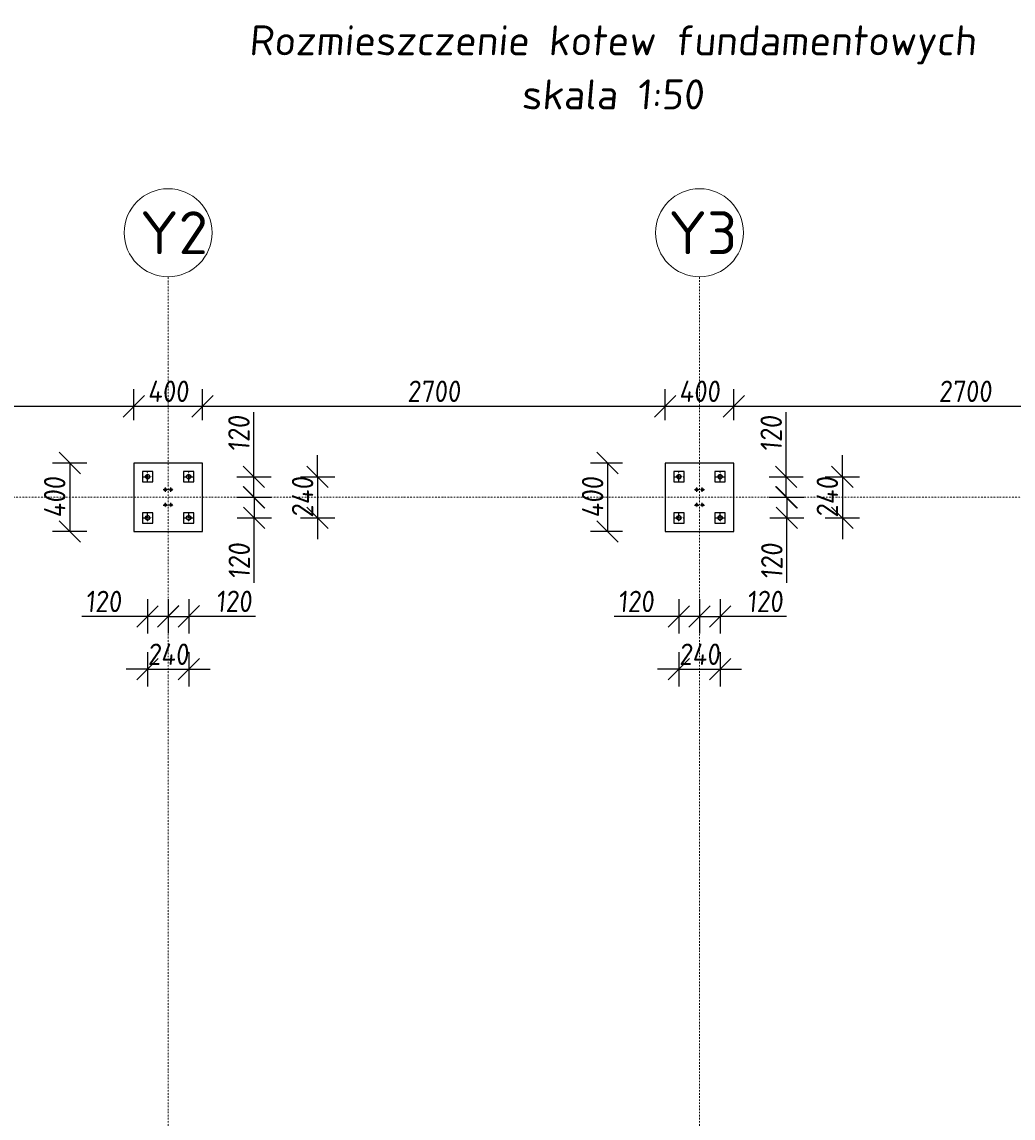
# Model space of a CAD drawing. Header units: millimetres. Extents: x -466 to 16805, y 551 to 14310.
# Tile 6 of 9: x 4677 to 10460, y 7915 to 14310. Entities that reach past the tile are written whole.
import ezdxf

# ---------------------------------------------------------------- set-up
doc = ezdxf.new("R2010")
doc.units = ezdxf.units.MM
doc.linetypes.add('CENTER', pattern=[2, 1.25, -0.25, 0.25, -0.25])
doc.linetypes.add('Kropki i Kreski', pattern=[360, 180, -90, 0, -90])
doc.layers.add('Osie_Nr_pióra__101_Nr_pióra__7', color=3, linetype='Continuous', lineweight=18)
for name, color, linetype in [('Rbcs_EX_Opisy', 7, 'Continuous'), ('Rbcs_EX_Osie', 7, 'Continuous'), ('Rbcs_EX_Profile', 7, 'Continuous'), ('Rbcs_EX_Siatki', 7, 'Continuous'), ('Rbcs_EX_Wymiary', 7, 'Continuous')]:
    doc.layers.add(name, color=color, linetype=linetype)
doc.styles.add('RBCS_dim', font='isocpeur.ttf', dxfattribs={"width": 0.9, "oblique": 5})
doc.styles.add('RBCS_opis', font='isocpeur.ttf', dxfattribs={"oblique": 5, "height": 3.5})
doc.styles.add('RBCS_opis1', font='isocpeur.ttf', dxfattribs={"oblique": 5, "height": 5})
doc.dimstyles.new('Copy of RBCS_STANDARD', dxfattribs={"dimtxt": 2.5, "dimasz": 2.5, "dimexe": 2, "dimexo": 5, "dimgap": 0.5, "dimtad": 1, "dimdec": 0, "dimtxsty": 'RBCS_dim', "dimblk": 'OBLIQUE', "dimcen": 2.5, "dimclrd": 3, "dimclre": 3, "dimclrt": 6, "dimadec": 0, "dimazin": 0, "dimtfac": 1, "dimtdec": 0, "dimtix": 1, "dimtmove": 0, "dimatfit": 3, "dimfxl": 2, "dimfxlon": 1, "dimarcsym": 0})

# ---------------------------------------------------------------- blocks, each defined once
blk = doc.blocks.new('_OBLIQUE')
at = {"color": 0, "linetype": 'ByBlock'}
blk.add_line((-0.5, -0.5), (0.5, 0.5), dxfattribs=at)
blk = doc.blocks.new('*D166')
at = {"layer": 'Defpoints', "color": 0, "lineweight": 25, "transparency": 16777216}
for p in [(5330.2, 12067.3), (2315.2, 11715.9), (5330.2, 11736.4)]:
    blk.add_point(p, dxfattribs=at)
at = {"layer": 'Rbcs_EX_Wymiary', "color": 3, "lineweight": -2, "transparency": 16777216}
for p, q in [((2315.2, 11967.3), (2315.2, 12167.3)), ((5330.2, 11986.4), (5330.2, 12167.3)), ((2315.2, 12067.3), (5330.2, 12067.3))]:
    blk.add_line(p, q, dxfattribs=at)
at = {"layer": 'Rbcs_EX_Wymiary', "color": 3, "lineweight": -2, "transparency": 16777216, "xscale": 125, "yscale": 125, "zscale": 125, "rotation": 180}
blk.add_blockref('_OBLIQUE', (2315.2, 12067.3), dxfattribs=at)
at = {"layer": 'Rbcs_EX_Wymiary', "color": 3, "lineweight": -2, "transparency": 16777216, "xscale": 125, "yscale": 125, "zscale": 125}
blk.add_blockref('_OBLIQUE', (5330.2, 12067.3), dxfattribs=at)
at = {"layer": 'Rbcs_EX_Wymiary', "color": 6, "transparency": 16777216, "insert": (3822.7, 12154.8), "char_height": 125, "attachment_point": 5, "style": 'RBCS_dim'}
blk.add_mtext('3015', dxfattribs=at)
blk = doc.blocks.new('*D167')
at = {"layer": 'Defpoints', "color": 0, "lineweight": 25, "transparency": 16777216}
for p in [(5730.2, 12067.3), (5330.2, 11736.4), (5730.2, 11736.4)]:
    blk.add_point(p, dxfattribs=at)
at = {"layer": 'Rbcs_EX_Wymiary', "color": 3, "lineweight": -2, "transparency": 16777216}
for p, q in [((5330.2, 11986.4), (5330.2, 12167.3)), ((5730.2, 11986.4), (5730.2, 12167.3)), ((5330.2, 12067.3), (5730.2, 12067.3))]:
    blk.add_line(p, q, dxfattribs=at)
at = {"layer": 'Rbcs_EX_Wymiary', "color": 3, "lineweight": -2, "transparency": 16777216, "xscale": 125, "yscale": 125, "zscale": 125, "rotation": 180}
blk.add_blockref('_OBLIQUE', (5330.2, 12067.3), dxfattribs=at)
at = {"layer": 'Rbcs_EX_Wymiary', "color": 3, "lineweight": -2, "transparency": 16777216, "xscale": 125, "yscale": 125, "zscale": 125}
blk.add_blockref('_OBLIQUE', (5730.2, 12067.3), dxfattribs=at)
at = {"layer": 'Rbcs_EX_Wymiary', "color": 6, "transparency": 16777216, "insert": (5530.2, 12154.8), "char_height": 125, "attachment_point": 5, "style": 'RBCS_dim'}
blk.add_mtext('400', dxfattribs=at)
blk = doc.blocks.new('*D168')
at = {"layer": 'Defpoints', "color": 0, "lineweight": 25, "transparency": 16777216}
for p in [(8430.2, 12067.3), (5730.2, 11736.4), (8430.2, 11736.4)]:
    blk.add_point(p, dxfattribs=at)
at = {"layer": 'Rbcs_EX_Wymiary', "color": 3, "lineweight": -2, "transparency": 16777216}
for p, q in [((5730.2, 11986.4), (5730.2, 12167.3)), ((8430.2, 11986.4), (8430.2, 12167.3)), ((5730.2, 12067.3), (8430.2, 12067.3))]:
    blk.add_line(p, q, dxfattribs=at)
at = {"layer": 'Rbcs_EX_Wymiary', "color": 3, "lineweight": -2, "transparency": 16777216, "xscale": 125, "yscale": 125, "zscale": 125, "rotation": 180}
blk.add_blockref('_OBLIQUE', (5730.2, 12067.3), dxfattribs=at)
at = {"layer": 'Rbcs_EX_Wymiary', "color": 3, "lineweight": -2, "transparency": 16777216, "xscale": 125, "yscale": 125, "zscale": 125}
blk.add_blockref('_OBLIQUE', (8430.2, 12067.3), dxfattribs=at)
at = {"layer": 'Rbcs_EX_Wymiary', "color": 6, "transparency": 16777216, "insert": (7080.2, 12154.8), "char_height": 125, "attachment_point": 5, "style": 'RBCS_dim'}
blk.add_mtext('2700', dxfattribs=at)
blk = doc.blocks.new('*D169')
at = {"layer": 'Defpoints', "color": 0, "lineweight": 25, "transparency": 16777216}
for p in [(8830.2, 12067.3), (8430.2, 11736.4), (8830.2, 11736.4)]:
    blk.add_point(p, dxfattribs=at)
at = {"layer": 'Rbcs_EX_Wymiary', "color": 3, "lineweight": -2, "transparency": 16777216}
for p, q in [((8430.2, 11986.4), (8430.2, 12167.3)), ((8830.2, 11986.4), (8830.2, 12167.3)), ((8430.2, 12067.3), (8830.2, 12067.3))]:
    blk.add_line(p, q, dxfattribs=at)
at = {"layer": 'Rbcs_EX_Wymiary', "color": 3, "lineweight": -2, "transparency": 16777216, "xscale": 125, "yscale": 125, "zscale": 125, "rotation": 180}
blk.add_blockref('_OBLIQUE', (8430.2, 12067.3), dxfattribs=at)
at = {"layer": 'Rbcs_EX_Wymiary', "color": 3, "lineweight": -2, "transparency": 16777216, "xscale": 125, "yscale": 125, "zscale": 125}
blk.add_blockref('_OBLIQUE', (8830.2, 12067.3), dxfattribs=at)
at = {"layer": 'Rbcs_EX_Wymiary', "color": 6, "transparency": 16777216, "insert": (8630.2, 12154.8), "char_height": 125, "attachment_point": 5, "style": 'RBCS_dim'}
blk.add_mtext('400', dxfattribs=at)
blk = doc.blocks.new('*D170')
at = {"layer": 'Defpoints', "color": 0, "lineweight": 25, "transparency": 16777216}
for p in [(11530.2, 12067.3), (8830.2, 11736.4), (11530.2, 11736.3)]:
    blk.add_point(p, dxfattribs=at)
at = {"layer": 'Rbcs_EX_Wymiary', "color": 3, "lineweight": -2, "transparency": 16777216}
for p, q in [((8830.2, 11986.4), (8830.2, 12167.3)), ((11530.2, 11986.3), (11530.2, 12167.3)), ((8830.2, 12067.3), (11530.2, 12067.3))]:
    blk.add_line(p, q, dxfattribs=at)
at = {"layer": 'Rbcs_EX_Wymiary', "color": 3, "lineweight": -2, "transparency": 16777216, "xscale": 125, "yscale": 125, "zscale": 125, "rotation": 180}
blk.add_blockref('_OBLIQUE', (8830.2, 12067.3), dxfattribs=at)
at = {"layer": 'Rbcs_EX_Wymiary', "color": 3, "lineweight": -2, "transparency": 16777216, "xscale": 125, "yscale": 125, "zscale": 125}
blk.add_blockref('_OBLIQUE', (11530.2, 12067.3), dxfattribs=at)
at = {"layer": 'Rbcs_EX_Wymiary', "color": 6, "transparency": 16777216, "insert": (10180.2, 12154.8), "char_height": 125, "attachment_point": 5, "style": 'RBCS_dim'}
blk.add_mtext('2700', dxfattribs=at)
blk = doc.blocks.new('*D191')
at = {"layer": 'Defpoints', "color": 0, "lineweight": 25, "transparency": 16777216}
for p in [(5650.2, 11656.4), (5530.2, 11536.4), (6030.5, 11536.4)]:
    blk.add_point(p, dxfattribs=at)
at = {"layer": 'Rbcs_EX_Wymiary', "color": 3, "lineweight": -2, "transparency": 16777216}
for p, q in [((6030.5, 11656.4), (6030.5, 12033.5)), ((5930.5, 11656.4), (6130.5, 11656.4)), ((6030.5, 11536.4), (6030.5, 11656.4)), ((5930.5, 11536.4), (6130.5, 11536.4))]:
    blk.add_line(p, q, dxfattribs=at)
at = {"layer": 'Rbcs_EX_Wymiary', "color": 3, "lineweight": -2, "transparency": 16777216, "xscale": 125, "yscale": 125, "zscale": 125}
for p, rotation in [((6030.5, 11656.4), 90), ((6030.5, 11536.4), 270)]:
    blk.add_blockref('_OBLIQUE', p, dxfattribs=dict(at, rotation=rotation))
at = {"layer": 'Rbcs_EX_Wymiary', "color": 6, "transparency": 16777216, "insert": (5943, 11907.5), "char_height": 125, "attachment_point": 5, "rotation": 90, "style": 'RBCS_dim'}
blk.add_mtext('120', dxfattribs=at)
blk = doc.blocks.new('*D192')
at = {"layer": 'Defpoints', "color": 0, "lineweight": 25, "transparency": 16777216}
for p in [(5530.2, 11536.4), (5650.2, 11416.4), (6032.7, 11416.4)]:
    blk.add_point(p, dxfattribs=at)
at = {"layer": 'Rbcs_EX_Wymiary', "color": 3, "lineweight": -2, "transparency": 16777216}
for p, q in [((5932.7, 11536.4), (6132.7, 11536.4)), ((6032.7, 11536.4), (6032.7, 11416.4)), ((5932.7, 11416.4), (6132.7, 11416.4)), ((6032.7, 11038.1), (6032.7, 11416.4))]:
    blk.add_line(p, q, dxfattribs=at)
at = {"layer": 'Rbcs_EX_Wymiary', "color": 3, "lineweight": -2, "transparency": 16777216, "xscale": 125, "yscale": 125, "zscale": 125}
for p, rotation in [((6032.7, 11536.4), 90), ((6032.7, 11416.4), 270)]:
    blk.add_blockref('_OBLIQUE', p, dxfattribs=dict(at, rotation=rotation))
at = {"layer": 'Rbcs_EX_Wymiary', "color": 6, "transparency": 16777216, "insert": (5945.2, 11164.2), "char_height": 125, "attachment_point": 5, "rotation": 90, "style": 'RBCS_dim'}
blk.add_mtext('120', dxfattribs=at)
blk = doc.blocks.new('*D193')
at = {"layer": 'Defpoints', "color": 0, "lineweight": 25, "transparency": 16777216}
for p in [(5650.2, 11656.4), (5650.2, 11416.4), (6402, 11416.4)]:
    blk.add_point(p, dxfattribs=at)
at = {"layer": 'Rbcs_EX_Wymiary', "color": 3, "lineweight": -2, "transparency": 16777216}
for p, q in [((6402, 11656.4), (6402, 11781.4)), ((6302, 11656.4), (6502, 11656.4)), ((6402, 11656.4), (6402, 11416.4)), ((6302, 11416.4), (6502, 11416.4)), ((6402, 11416.4), (6402, 11291.4))]:
    blk.add_line(p, q, dxfattribs=at)
at = {"layer": 'Rbcs_EX_Wymiary', "color": 3, "lineweight": -2, "transparency": 16777216, "xscale": 125, "yscale": 125, "zscale": 125}
for p, rotation in [((6402, 11656.4), 270), ((6402, 11416.4), 90)]:
    blk.add_blockref('_OBLIQUE', p, dxfattribs=dict(at, rotation=rotation))
at = {"layer": 'Rbcs_EX_Wymiary', "color": 6, "transparency": 16777216, "insert": (6314.5, 11536.4), "char_height": 125, "attachment_point": 5, "rotation": 90, "style": 'RBCS_dim'}
blk.add_mtext('240', dxfattribs=at)
blk = doc.blocks.new('*D194')
at = {"layer": 'Defpoints', "color": 0, "lineweight": 25, "transparency": 16777216}
for p in [(5410.2, 11416.4), (5530.2, 11336.4), (5530.2, 10841.3)]:
    blk.add_point(p, dxfattribs=at)
at = {"layer": 'Rbcs_EX_Wymiary', "color": 3, "lineweight": -2, "transparency": 16777216}
for p, q in [((5410.2, 10941.3), (5410.2, 10741.3)), ((5530.2, 10941.3), (5530.2, 10741.3)), ((5410.2, 10841.3), (5026.1, 10841.3)), ((5530.2, 10841.3), (5410.2, 10841.3))]:
    blk.add_line(p, q, dxfattribs=at)
at = {"layer": 'Rbcs_EX_Wymiary', "color": 3, "lineweight": -2, "transparency": 16777216, "xscale": 125, "yscale": 125, "zscale": 125, "rotation": 180}
blk.add_blockref('_OBLIQUE', (5410.2, 10841.3), dxfattribs=at)
at = {"layer": 'Rbcs_EX_Wymiary', "color": 3, "lineweight": -2, "transparency": 16777216, "xscale": 125, "yscale": 125, "zscale": 125}
blk.add_blockref('_OBLIQUE', (5530.2, 10841.3), dxfattribs=at)
at = {"layer": 'Rbcs_EX_Wymiary', "color": 6, "transparency": 16777216, "insert": (5152.2, 10928.8), "char_height": 125, "attachment_point": 5, "style": 'RBCS_dim'}
blk.add_mtext('120', dxfattribs=at)
blk = doc.blocks.new('*D195')
at = {"layer": 'Defpoints', "color": 0, "lineweight": 25, "transparency": 16777216}
for p in [(5650.2, 11416.4), (5530.2, 11336.4), (5650.2, 10841.9)]:
    blk.add_point(p, dxfattribs=at)
at = {"layer": 'Rbcs_EX_Wymiary', "color": 3, "lineweight": -2, "transparency": 16777216}
for p, q in [((5530.2, 10941.9), (5530.2, 10741.9)), ((5650.2, 10941.9), (5650.2, 10741.9)), ((5530.2, 10841.9), (5650.2, 10841.9)), ((6039.1, 10841.9), (5650.2, 10841.9))]:
    blk.add_line(p, q, dxfattribs=at)
at = {"layer": 'Rbcs_EX_Wymiary', "color": 3, "lineweight": -2, "transparency": 16777216, "xscale": 125, "yscale": 125, "zscale": 125, "rotation": 180}
blk.add_blockref('_OBLIQUE', (5530.2, 10841.9), dxfattribs=at)
at = {"layer": 'Rbcs_EX_Wymiary', "color": 3, "lineweight": -2, "transparency": 16777216, "xscale": 125, "yscale": 125, "zscale": 125}
blk.add_blockref('_OBLIQUE', (5650.2, 10841.9), dxfattribs=at)
at = {"layer": 'Rbcs_EX_Wymiary', "color": 6, "transparency": 16777216, "insert": (5913, 10929.4), "char_height": 125, "attachment_point": 5, "style": 'RBCS_dim'}
blk.add_mtext('120', dxfattribs=at)
blk = doc.blocks.new('*D196')
at = {"layer": 'Defpoints', "color": 0, "lineweight": 25, "transparency": 16777216}
for p in [(5410.2, 11416.4), (5650.2, 11416.4), (5650.2, 10533.2)]:
    blk.add_point(p, dxfattribs=at)
at = {"layer": 'Rbcs_EX_Wymiary', "color": 3, "lineweight": -2, "transparency": 16777216}
for p, q in [((5410.2, 10633.2), (5410.2, 10433.2)), ((5650.2, 10633.2), (5650.2, 10433.2)), ((5410.2, 10533.2), (5285.2, 10533.2)), ((5410.2, 10533.2), (5650.2, 10533.2)), ((5650.2, 10533.2), (5775.2, 10533.2))]:
    blk.add_line(p, q, dxfattribs=at)
at = {"layer": 'Rbcs_EX_Wymiary', "color": 3, "lineweight": -2, "transparency": 16777216, "xscale": 125, "yscale": 125, "zscale": 125}
blk.add_blockref('_OBLIQUE', (5410.2, 10533.2), dxfattribs=at)
at = {"layer": 'Rbcs_EX_Wymiary', "color": 3, "lineweight": -2, "transparency": 16777216, "xscale": 125, "yscale": 125, "zscale": 125, "rotation": 180}
blk.add_blockref('_OBLIQUE', (5650.2, 10533.2), dxfattribs=at)
at = {"layer": 'Rbcs_EX_Wymiary', "color": 6, "transparency": 16777216, "insert": (5530.2, 10620.7), "char_height": 125, "attachment_point": 5, "style": 'RBCS_dim'}
blk.add_mtext('240', dxfattribs=at)
blk = doc.blocks.new('*D197')
at = {"layer": 'Defpoints', "color": 0, "lineweight": 25, "transparency": 16777216}
for p in [(8750.2, 11656.4), (8630.2, 11536.4), (9136, 11536.4)]:
    blk.add_point(p, dxfattribs=at)
at = {"layer": 'Rbcs_EX_Wymiary', "color": 3, "lineweight": -2, "transparency": 16777216}
for p, q in [((9136, 11656.4), (9136, 12033.5)), ((9036, 11656.4), (9236, 11656.4)), ((9136, 11536.4), (9136, 11656.4)), ((9036, 11536.4), (9236, 11536.4))]:
    blk.add_line(p, q, dxfattribs=at)
at = {"layer": 'Rbcs_EX_Wymiary', "color": 3, "lineweight": -2, "transparency": 16777216, "xscale": 125, "yscale": 125, "zscale": 125}
for p, rotation in [((9136, 11656.4), 90), ((9136, 11536.4), 270)]:
    blk.add_blockref('_OBLIQUE', p, dxfattribs=dict(at, rotation=rotation))
at = {"layer": 'Rbcs_EX_Wymiary', "color": 6, "transparency": 16777216, "insert": (9048.5, 11907.4), "char_height": 125, "attachment_point": 5, "rotation": 90, "style": 'RBCS_dim'}
blk.add_mtext('120', dxfattribs=at)
blk = doc.blocks.new('*D198')
at = {"layer": 'Defpoints', "color": 0, "lineweight": 25, "transparency": 16777216}
for p in [(8630.2, 11536.4), (8750.2, 11416.4), (9139.7, 11416.4)]:
    blk.add_point(p, dxfattribs=at)
at = {"layer": 'Rbcs_EX_Wymiary', "color": 3, "lineweight": -2, "transparency": 16777216}
for p, q in [((9039.7, 11536.4), (9239.7, 11536.4)), ((9139.7, 11536.4), (9139.7, 11416.4)), ((9039.7, 11416.4), (9239.7, 11416.4)), ((9139.7, 11036.9), (9139.7, 11416.4))]:
    blk.add_line(p, q, dxfattribs=at)
at = {"layer": 'Rbcs_EX_Wymiary', "color": 3, "lineweight": -2, "transparency": 16777216, "xscale": 125, "yscale": 125, "zscale": 125}
for p, rotation in [((9139.7, 11536.4), 90), ((9139.7, 11416.4), 270)]:
    blk.add_blockref('_OBLIQUE', p, dxfattribs=dict(at, rotation=rotation))
at = {"layer": 'Rbcs_EX_Wymiary', "color": 6, "transparency": 16777216, "insert": (9052.2, 11162.9), "char_height": 125, "attachment_point": 5, "rotation": 90, "style": 'RBCS_dim'}
blk.add_mtext('120', dxfattribs=at)
blk = doc.blocks.new('*D199')
at = {"layer": 'Defpoints', "color": 0, "lineweight": 25, "transparency": 16777216}
for p in [(8750.2, 11656.4), (8750.2, 11416.4), (9463.7, 11416.4)]:
    blk.add_point(p, dxfattribs=at)
at = {"layer": 'Rbcs_EX_Wymiary', "color": 3, "lineweight": -2, "transparency": 16777216}
for p, q in [((9463.7, 11656.4), (9463.7, 11781.4)), ((9363.7, 11656.4), (9563.7, 11656.4)), ((9463.7, 11656.4), (9463.7, 11416.4)), ((9363.7, 11416.4), (9563.7, 11416.4)), ((9463.7, 11416.4), (9463.7, 11291.4))]:
    blk.add_line(p, q, dxfattribs=at)
at = {"layer": 'Rbcs_EX_Wymiary', "color": 3, "lineweight": -2, "transparency": 16777216, "xscale": 125, "yscale": 125, "zscale": 125}
for p, rotation in [((9463.7, 11656.4), 270), ((9463.7, 11416.4), 90)]:
    blk.add_blockref('_OBLIQUE', p, dxfattribs=dict(at, rotation=rotation))
at = {"layer": 'Rbcs_EX_Wymiary', "color": 6, "transparency": 16777216, "insert": (9376.2, 11536.4), "char_height": 125, "attachment_point": 5, "rotation": 90, "style": 'RBCS_dim'}
blk.add_mtext('240', dxfattribs=at)
blk = doc.blocks.new('*D200')
at = {"layer": 'Defpoints', "color": 0, "lineweight": 25, "transparency": 16777216}
for p in [(8510.2, 11416.4), (8630.2, 11336.4), (8630.2, 10841.3)]:
    blk.add_point(p, dxfattribs=at)
at = {"layer": 'Rbcs_EX_Wymiary', "color": 3, "lineweight": -2, "transparency": 16777216}
for p, q in [((8510.2, 10941.3), (8510.2, 10741.3)), ((8630.2, 10941.3), (8630.2, 10741.3)), ((8510.2, 10841.3), (8133, 10841.3)), ((8630.2, 10841.3), (8510.2, 10841.3))]:
    blk.add_line(p, q, dxfattribs=at)
at = {"layer": 'Rbcs_EX_Wymiary', "color": 3, "lineweight": -2, "transparency": 16777216, "xscale": 125, "yscale": 125, "zscale": 125, "rotation": 180}
blk.add_blockref('_OBLIQUE', (8510.2, 10841.3), dxfattribs=at)
at = {"layer": 'Rbcs_EX_Wymiary', "color": 3, "lineweight": -2, "transparency": 16777216, "xscale": 125, "yscale": 125, "zscale": 125}
blk.add_blockref('_OBLIQUE', (8630.2, 10841.3), dxfattribs=at)
at = {"layer": 'Rbcs_EX_Wymiary', "color": 6, "transparency": 16777216, "insert": (8259.1, 10928.8), "char_height": 125, "attachment_point": 5, "style": 'RBCS_dim'}
blk.add_mtext('120', dxfattribs=at)
blk = doc.blocks.new('*D201')
at = {"layer": 'Defpoints', "color": 0, "lineweight": 25, "transparency": 16777216}
for p in [(8750.2, 11416.4), (8630.2, 11336.4), (8750.2, 10841.3)]:
    blk.add_point(p, dxfattribs=at)
at = {"layer": 'Rbcs_EX_Wymiary', "color": 3, "lineweight": -2, "transparency": 16777216}
for p, q in [((8630.2, 10941.3), (8630.2, 10741.3)), ((8750.2, 10941.3), (8750.2, 10741.3)), ((8630.2, 10841.3), (8750.2, 10841.3)), ((9137.7, 10841.3), (8750.2, 10841.3))]:
    blk.add_line(p, q, dxfattribs=at)
at = {"layer": 'Rbcs_EX_Wymiary', "color": 3, "lineweight": -2, "transparency": 16777216, "xscale": 125, "yscale": 125, "zscale": 125, "rotation": 180}
blk.add_blockref('_OBLIQUE', (8630.2, 10841.3), dxfattribs=at)
at = {"layer": 'Rbcs_EX_Wymiary', "color": 3, "lineweight": -2, "transparency": 16777216, "xscale": 125, "yscale": 125, "zscale": 125}
blk.add_blockref('_OBLIQUE', (8750.2, 10841.3), dxfattribs=at)
at = {"layer": 'Rbcs_EX_Wymiary', "color": 6, "transparency": 16777216, "insert": (9011.6, 10928.8), "char_height": 125, "attachment_point": 5, "style": 'RBCS_dim'}
blk.add_mtext('120', dxfattribs=at)
blk = doc.blocks.new('*D202')
at = {"layer": 'Defpoints', "color": 0, "lineweight": 25, "transparency": 16777216}
for p in [(8510.2, 11416.4), (8750.2, 11416.4), (8750.2, 10533.2)]:
    blk.add_point(p, dxfattribs=at)
at = {"layer": 'Rbcs_EX_Wymiary', "color": 3, "lineweight": -2, "transparency": 16777216}
for p, q in [((8510.2, 10633.2), (8510.2, 10433.2)), ((8750.2, 10633.2), (8750.2, 10433.2)), ((8510.2, 10533.2), (8385.2, 10533.2)), ((8510.2, 10533.2), (8750.2, 10533.2)), ((8750.2, 10533.2), (8875.2, 10533.2))]:
    blk.add_line(p, q, dxfattribs=at)
at = {"layer": 'Rbcs_EX_Wymiary', "color": 3, "lineweight": -2, "transparency": 16777216, "xscale": 125, "yscale": 125, "zscale": 125}
blk.add_blockref('_OBLIQUE', (8510.2, 10533.2), dxfattribs=at)
at = {"layer": 'Rbcs_EX_Wymiary', "color": 3, "lineweight": -2, "transparency": 16777216, "xscale": 125, "yscale": 125, "zscale": 125, "rotation": 180}
blk.add_blockref('_OBLIQUE', (8750.2, 10533.2), dxfattribs=at)
at = {"layer": 'Rbcs_EX_Wymiary', "color": 6, "transparency": 16777216, "insert": (8630.2, 10620.7), "char_height": 125, "attachment_point": 5, "style": 'RBCS_dim'}
blk.add_mtext('240', dxfattribs=at)
blk = doc.blocks.new('*D203')
at = {"layer": 'Defpoints', "color": 0, "lineweight": 25, "transparency": 16777216}
for p in [(5330.2, 11736.4), (4955.9, 11336.4), (5330.2, 11336.4)]:
    blk.add_point(p, dxfattribs=at)
at = {"layer": 'Rbcs_EX_Wymiary', "color": 3, "lineweight": -2, "transparency": 16777216}
for p, q in [((5055.9, 11736.4), (4855.9, 11736.4)), ((4955.9, 11736.4), (4955.9, 11336.4)), ((5055.9, 11336.4), (4855.9, 11336.4))]:
    blk.add_line(p, q, dxfattribs=at)
at = {"layer": 'Rbcs_EX_Wymiary', "color": 3, "lineweight": -2, "transparency": 16777216, "xscale": 125, "yscale": 125, "zscale": 125}
for p, rotation in [((4955.9, 11736.4), 90), ((4955.9, 11336.4), 270)]:
    blk.add_blockref('_OBLIQUE', p, dxfattribs=dict(at, rotation=rotation))
at = {"layer": 'Rbcs_EX_Wymiary', "color": 6, "transparency": 16777216, "insert": (4868.4, 11536.4), "char_height": 125, "attachment_point": 5, "rotation": 90, "style": 'RBCS_dim'}
blk.add_mtext('400', dxfattribs=at)
blk = doc.blocks.new('*D204')
at = {"layer": 'Defpoints', "color": 0, "lineweight": 25, "transparency": 16777216}
for p in [(8430.2, 11736.4), (8094.1, 11336.4), (8430.2, 11336.4)]:
    blk.add_point(p, dxfattribs=at)
at = {"layer": 'Rbcs_EX_Wymiary', "color": 3, "lineweight": -2, "transparency": 16777216}
for p, q in [((8180.2, 11736.4), (7994.1, 11736.4)), ((8094.1, 11736.4), (8094.1, 11336.4)), ((8180.2, 11336.4), (7994.1, 11336.4))]:
    blk.add_line(p, q, dxfattribs=at)
at = {"layer": 'Rbcs_EX_Wymiary', "color": 3, "lineweight": -2, "transparency": 16777216, "xscale": 125, "yscale": 125, "zscale": 125}
for p, rotation in [((8094.1, 11736.4), 90), ((8094.1, 11336.4), 270)]:
    blk.add_blockref('_OBLIQUE', p, dxfattribs=dict(at, rotation=rotation))
at = {"layer": 'Rbcs_EX_Wymiary', "color": 6, "transparency": 16777216, "insert": (8006.6, 11536.4), "char_height": 125, "attachment_point": 5, "rotation": 90, "style": 'RBCS_dim'}
blk.add_mtext('400', dxfattribs=at)

msp = doc.modelspace()

# ---------------------------------------------------------------- linework, layer by layer
at = {"layer": 'Osie_Nr_pióra__101_Nr_pióra__7', "linetype": 'Kropki i Kreski', "ltscale": 0.05}
for p, q in [((5530.1, 1064.4), (5530.2, 12823.5)), ((8630.3, 1064.5), (8630.2, 12823.5)), ((47, 11536.4), (16291.7, 11536.3))]:
    msp.add_line(p, q, dxfattribs=at)
at = {"layer": 'Rbcs_EX_Osie', "color": 5, "linetype": 'CENTER'}
for p, q in [((5384.2, 11656.4), (5436.2, 11656.4)), ((5410.2, 11630.4), (5410.2, 11682.4)), ((5624.2, 11656.4), (5676.2, 11656.4)), ((5650.2, 11630.4), (5650.2, 11682.4)), ((8484.2, 11656.4), (8536.2, 11656.4)), ((8510.2, 11630.4), (8510.2, 11682.4)), ((8724.2, 11656.4), (8776.2, 11656.4)), ((8750.2, 11630.4), (8750.2, 11682.4)), ((5501.2, 11581.4), (5527.2, 11581.4)), ((5514.2, 11568.4), (5514.2, 11594.4)), ((5533.2, 11581.4), (5559.2, 11581.4)), ((5546.2, 11568.4), (5546.2, 11594.4)), ((8601.2, 11581.4), (8627.2, 11581.4)), ((8614.2, 11568.4), (8614.2, 11594.4)), ((8633.2, 11581.4), (8659.2, 11581.4)), ((8646.2, 11568.4), (8646.2, 11594.4)), ((5501.2, 11491.4), (5527.2, 11491.4)), ((5514.2, 11478.4), (5514.2, 11504.4)), ((5533.2, 11491.4), (5559.2, 11491.4)), ((5546.2, 11478.4), (5546.2, 11504.4)), ((8601.2, 11491.4), (8627.2, 11491.4)), ((8614.2, 11478.4), (8614.2, 11504.4)), ((8633.2, 11491.4), (8659.2, 11491.4)), ((8646.2, 11478.4), (8646.2, 11504.4)), ((5384.2, 11416.4), (5436.2, 11416.4)), ((5410.2, 11390.4), (5410.2, 11442.4)), ((5624.2, 11416.4), (5676.2, 11416.4)), ((5650.2, 11390.4), (5650.2, 11442.4)), ((8484.2, 11416.4), (8536.2, 11416.4)), ((8510.2, 11390.4), (8510.2, 11442.4)), ((8724.2, 11416.4), (8776.2, 11416.4)), ((8750.2, 11390.4), (8750.2, 11442.4))]:
    msp.add_line(p, q, dxfattribs=at)
at = {"layer": 'Rbcs_EX_Profile'}
for p, q in [((5330.2, 11736.4), (5330.2, 11336.4)), ((5730.2, 11736.4), (5330.2, 11736.4)), ((5730.2, 11336.4), (5730.2, 11736.4)), ((8430.2, 11736.4), (8430.2, 11336.4)), ((8830.2, 11736.4), (8430.2, 11736.4)), ((8830.2, 11336.4), (8830.2, 11736.4)), ((5380.2, 11686.4), (5380.2, 11626.4)), ((5440.2, 11686.4), (5380.2, 11686.4)), ((5399.1, 11661.2), (5398.2, 11656.6)), ((5399.1, 11661), (5398.2, 11656.4)), ((5398.2, 11656.6), (5398.2, 11651.4)), ((5398.2, 11656.4), (5399.1, 11651.8)), ((5401.7, 11665.1), (5399.1, 11661.2)), ((5401.7, 11664.8), (5399.1, 11661)), ((5399.1, 11651.8), (5401.7, 11647.9)), ((5405.6, 11667.7), (5401.7, 11665.1)), ((5405.6, 11667.4), (5401.7, 11664.8)), ((5401.7, 11647.9), (5405.6, 11645.3)), ((5410.2, 11668.6), (5405.6, 11667.7)), ((5410.2, 11668.4), (5405.6, 11667.4)), ((5405.6, 11645.3), (5410.2, 11644.4)), ((5414.8, 11667.7), (5410.2, 11668.6)), ((5414.8, 11667.4), (5410.2, 11668.4)), ((5410.2, 11644.4), (5414.8, 11645.3)), ((5418.7, 11665.1), (5414.8, 11667.7)), ((5418.7, 11664.8), (5414.8, 11667.4)), ((5414.8, 11645.3), (5418.7, 11647.9)), ((5421.3, 11661.2), (5418.7, 11665.1)), ((5421.3, 11661), (5418.7, 11664.8)), ((5418.7, 11647.9), (5421.3, 11651.8)), ((5422.2, 11656.6), (5421.3, 11661.2)), ((5422.2, 11656.4), (5421.3, 11661)), ((5421.3, 11651.8), (5422.2, 11656.4)), ((5422.2, 11651.4), (5422.2, 11656.6)), ((5440.2, 11626.4), (5440.2, 11686.4)), ((5620.2, 11686.4), (5620.2, 11626.4)), ((5680.2, 11686.4), (5620.2, 11686.4)), ((5639.1, 11661.2), (5638.2, 11656.6)), ((5639.1, 11661), (5638.2, 11656.4)), ((5638.2, 11656.6), (5638.2, 11651.4)), ((5638.2, 11656.4), (5639.1, 11651.8)), ((5641.7, 11665.1), (5639.1, 11661.2)), ((5641.7, 11664.8), (5639.1, 11661)), ((5639.1, 11651.8), (5641.7, 11647.9)), ((5645.6, 11667.7), (5641.7, 11665.1)), ((5645.6, 11667.4), (5641.7, 11664.8)), ((5641.7, 11647.9), (5645.6, 11645.3)), ((5650.2, 11668.6), (5645.6, 11667.7)), ((5650.2, 11668.4), (5645.6, 11667.4)), ((5645.6, 11645.3), (5650.2, 11644.4)), ((5654.8, 11667.7), (5650.2, 11668.6)), ((5654.8, 11667.4), (5650.2, 11668.4)), ((5650.2, 11644.4), (5654.8, 11645.3)), ((5658.7, 11665.1), (5654.8, 11667.7)), ((5658.7, 11664.8), (5654.8, 11667.4)), ((5654.8, 11645.3), (5658.7, 11647.9)), ((5661.3, 11661.2), (5658.7, 11665.1)), ((5661.3, 11661), (5658.7, 11664.8)), ((5658.7, 11647.9), (5661.3, 11651.8)), ((5662.2, 11656.6), (5661.3, 11661.2)), ((5662.2, 11656.4), (5661.3, 11661)), ((5661.3, 11651.8), (5662.2, 11656.4)), ((5662.2, 11651.4), (5662.2, 11656.6)), ((5680.2, 11626.4), (5680.2, 11686.4)), ((8480.2, 11686.4), (8480.2, 11626.4)), ((8540.2, 11686.4), (8480.2, 11686.4)), ((8499.1, 11661.2), (8498.2, 11656.6)), ((8499.1, 11660.9), (8498.2, 11656.4)), ((8498.2, 11656.6), (8498.2, 11651.4)), ((8498.2, 11656.4), (8499.1, 11651.8)), ((8501.7, 11665.1), (8499.1, 11661.2)), ((8501.7, 11664.8), (8499.1, 11660.9)), ((8499.1, 11651.8), (8501.7, 11647.9)), ((8505.6, 11667.7), (8501.7, 11665.1)), ((8505.6, 11667.4), (8501.7, 11664.8)), ((8501.7, 11647.9), (8505.6, 11645.3)), ((8510.2, 11668.6), (8505.6, 11667.7)), ((8510.2, 11668.4), (8505.6, 11667.4)), ((8505.6, 11645.3), (8510.2, 11644.4)), ((8514.8, 11667.7), (8510.2, 11668.6)), ((8514.8, 11667.4), (8510.2, 11668.4)), ((8510.2, 11644.4), (8514.8, 11645.3)), ((8518.7, 11665.1), (8514.8, 11667.7)), ((8518.7, 11664.8), (8514.8, 11667.4)), ((8514.8, 11645.3), (8518.7, 11647.9)), ((8521.3, 11661.2), (8518.7, 11665.1)), ((8521.3, 11660.9), (8518.7, 11664.8)), ((8518.7, 11647.9), (8521.3, 11651.8)), ((8522.2, 11656.6), (8521.3, 11661.2)), ((8522.2, 11656.4), (8521.3, 11660.9)), ((8521.3, 11651.8), (8522.2, 11656.4)), ((8522.2, 11651.4), (8522.2, 11656.6)), ((8540.2, 11626.4), (8540.2, 11686.4)), ((8720.2, 11686.4), (8720.2, 11626.4)), ((8780.2, 11686.4), (8720.2, 11686.4)), ((8739.1, 11661.2), (8738.2, 11656.6)), ((8739.1, 11660.9), (8738.2, 11656.4)), ((8738.2, 11656.6), (8738.2, 11651.4)), ((8738.2, 11656.4), (8739.1, 11651.8)), ((8741.7, 11665.1), (8739.1, 11661.2)), ((8741.7, 11664.8), (8739.1, 11660.9)), ((8739.1, 11651.8), (8741.7, 11647.9)), ((8745.6, 11667.7), (8741.7, 11665.1)), ((8745.6, 11667.4), (8741.7, 11664.8)), ((8741.7, 11647.9), (8745.6, 11645.3)), ((8750.2, 11668.6), (8745.6, 11667.7)), ((8750.2, 11668.4), (8745.6, 11667.4)), ((8745.6, 11645.3), (8750.2, 11644.4)), ((8754.8, 11667.7), (8750.2, 11668.6)), ((8754.8, 11667.4), (8750.2, 11668.4)), ((8750.2, 11644.4), (8754.8, 11645.3)), ((8758.7, 11665.1), (8754.8, 11667.7)), ((8758.7, 11664.8), (8754.8, 11667.4)), ((8754.8, 11645.3), (8758.7, 11647.9)), ((8761.3, 11661.2), (8758.7, 11665.1)), ((8761.3, 11660.9), (8758.7, 11664.8)), ((8758.7, 11647.9), (8761.3, 11651.8)), ((8762.2, 11656.6), (8761.3, 11661.2)), ((8762.2, 11656.4), (8761.3, 11660.9)), ((8761.3, 11651.8), (8762.2, 11656.4)), ((8762.2, 11651.4), (8762.2, 11656.6)), ((8780.2, 11626.4), (8780.2, 11686.4)), ((5380.2, 11626.4), (5440.2, 11626.4)), ((5620.2, 11626.4), (5680.2, 11626.4)), ((8480.2, 11626.4), (8540.2, 11626.4)), ((8720.2, 11626.4), (8780.2, 11626.4)), ((5380.2, 11446.4), (5380.2, 11386.4)), ((5440.2, 11446.4), (5380.2, 11446.4)), ((5380.2, 11386.4), (5440.2, 11386.4)), ((5399.1, 11421.4), (5398.2, 11416.8)), ((5398.2, 11421.3), (5398.2, 11416.6)), ((5398.2, 11416.8), (5399.1, 11412.2)), ((5398.2, 11416.6), (5399.1, 11412)), ((5401.7, 11425.3), (5399.1, 11421.4)), ((5399.1, 11412.2), (5401.7, 11408.3)), ((5399.1, 11412), (5401.7, 11408.1)), ((5405.6, 11427.9), (5401.7, 11425.3)), ((5401.7, 11408.3), (5405.6, 11405.7)), ((5401.7, 11408.1), (5405.6, 11405.5)), ((5410.2, 11428.8), (5405.6, 11427.9)), ((5405.6, 11405.7), (5410.2, 11404.8)), ((5405.6, 11405.5), (5410.2, 11404.6)), ((5414.8, 11427.9), (5410.2, 11428.8)), ((5410.2, 11404.8), (5414.8, 11405.7)), ((5410.2, 11404.6), (5414.8, 11405.5)), ((5418.7, 11425.3), (5414.8, 11427.9)), ((5414.8, 11405.7), (5418.7, 11408.3)), ((5414.8, 11405.5), (5418.7, 11408.1)), ((5421.3, 11421.4), (5418.7, 11425.3)), ((5418.7, 11408.3), (5421.3, 11412.2)), ((5418.7, 11408.1), (5421.3, 11412)), ((5422.2, 11416.8), (5421.3, 11421.4)), ((5421.3, 11412.2), (5422.2, 11416.8)), ((5422.2, 11416.8), (5421.3, 11412.2)), ((5421.3, 11412), (5422.2, 11416.6)), ((5422.2, 11416.6), (5422.2, 11421.3)), ((5440.2, 11386.4), (5440.2, 11446.4)), ((5620.2, 11446.4), (5620.2, 11386.4)), ((5680.2, 11446.4), (5620.2, 11446.4)), ((5620.2, 11386.4), (5680.2, 11386.4)), ((5639.1, 11421.4), (5638.2, 11416.8)), ((5638.2, 11421.3), (5638.2, 11416.6)), ((5638.2, 11416.8), (5639.1, 11412.2)), ((5638.2, 11416.6), (5639.1, 11412)), ((5641.7, 11425.3), (5639.1, 11421.4)), ((5639.1, 11412.2), (5641.7, 11408.3)), ((5639.1, 11412), (5641.7, 11408.1)), ((5645.6, 11427.9), (5641.7, 11425.3)), ((5641.7, 11408.3), (5645.6, 11405.7)), ((5641.7, 11408.1), (5645.6, 11405.5)), ((5650.2, 11428.8), (5645.6, 11427.9)), ((5645.6, 11405.7), (5650.2, 11404.8)), ((5645.6, 11405.5), (5650.2, 11404.6)), ((5654.8, 11427.9), (5650.2, 11428.8)), ((5650.2, 11404.8), (5654.8, 11405.7)), ((5650.2, 11404.6), (5654.8, 11405.5)), ((5658.7, 11425.3), (5654.8, 11427.9)), ((5654.8, 11405.7), (5658.7, 11408.3)), ((5654.8, 11405.5), (5658.7, 11408.1)), ((5661.3, 11421.4), (5658.7, 11425.3)), ((5658.7, 11408.3), (5661.3, 11412.2)), ((5658.7, 11408.1), (5661.3, 11412)), ((5662.2, 11416.8), (5661.3, 11421.4)), ((5662.2, 11416.8), (5661.3, 11412.2)), ((5661.3, 11412.2), (5662.2, 11416.8)), ((5661.3, 11412), (5662.2, 11416.6)), ((5662.2, 11416.6), (5662.2, 11421.3)), ((5680.2, 11386.4), (5680.2, 11446.4)), ((8480.2, 11446.4), (8480.2, 11386.4)), ((8540.2, 11446.4), (8480.2, 11446.4)), ((8480.2, 11386.4), (8540.2, 11386.4)), ((8499.1, 11421.4), (8498.2, 11416.8)), ((8498.2, 11421.3), (8498.2, 11416.6)), ((8498.2, 11416.8), (8499.1, 11412.2)), ((8498.2, 11416.6), (8499.1, 11412)), ((8501.7, 11425.3), (8499.1, 11421.4)), ((8499.1, 11412.2), (8501.7, 11408.3)), ((8499.1, 11412), (8501.7, 11408.1)), ((8505.6, 11427.9), (8501.7, 11425.3)), ((8501.7, 11408.3), (8505.6, 11405.7)), ((8501.7, 11408.1), (8505.6, 11405.5)), ((8510.2, 11428.8), (8505.6, 11427.9)), ((8505.6, 11405.7), (8510.2, 11404.8)), ((8505.6, 11405.5), (8510.2, 11404.6)), ((8514.8, 11427.9), (8510.2, 11428.8)), ((8510.2, 11404.8), (8514.8, 11405.7)), ((8510.2, 11404.6), (8514.8, 11405.5)), ((8518.7, 11425.3), (8514.8, 11427.9)), ((8514.8, 11405.7), (8518.7, 11408.3)), ((8514.8, 11405.5), (8518.7, 11408.1)), ((8521.3, 11421.4), (8518.7, 11425.3)), ((8518.7, 11408.3), (8521.3, 11412.2)), ((8518.7, 11408.1), (8521.3, 11412)), ((8522.2, 11416.8), (8521.3, 11421.4)), ((8521.3, 11412.2), (8522.2, 11416.8)), ((8522.2, 11416.8), (8521.3, 11412.2)), ((8521.3, 11412), (8522.2, 11416.6)), ((8522.2, 11416.6), (8522.2, 11421.3)), ((8540.2, 11386.4), (8540.2, 11446.4)), ((8720.2, 11446.4), (8720.2, 11386.4)), ((8780.2, 11446.4), (8720.2, 11446.4)), ((8720.2, 11386.4), (8780.2, 11386.4)), ((8739.1, 11421.4), (8738.2, 11416.8)), ((8738.2, 11421.3), (8738.2, 11416.6)), ((8738.2, 11416.8), (8739.1, 11412.2)), ((8738.2, 11416.6), (8739.1, 11412)), ((8741.7, 11425.3), (8739.1, 11421.4)), ((8739.1, 11412.2), (8741.7, 11408.3)), ((8739.1, 11412), (8741.7, 11408.1)), ((8745.6, 11427.9), (8741.7, 11425.3)), ((8741.7, 11408.3), (8745.6, 11405.7)), ((8741.7, 11408.1), (8745.6, 11405.5)), ((8750.2, 11428.8), (8745.6, 11427.9)), ((8745.6, 11405.7), (8750.2, 11404.8)), ((8745.6, 11405.5), (8750.2, 11404.6)), ((8754.8, 11427.9), (8750.2, 11428.8)), ((8750.2, 11404.8), (8754.8, 11405.7)), ((8750.2, 11404.6), (8754.8, 11405.5)), ((8758.7, 11425.3), (8754.8, 11427.9)), ((8754.8, 11405.7), (8758.7, 11408.3)), ((8754.8, 11405.5), (8758.7, 11408.1)), ((8761.3, 11421.4), (8758.7, 11425.3)), ((8758.7, 11408.3), (8761.3, 11412.2)), ((8758.7, 11408.1), (8761.3, 11412)), ((8762.2, 11416.8), (8761.3, 11421.4)), ((8762.2, 11416.8), (8761.3, 11412.2)), ((8761.3, 11412.2), (8762.2, 11416.8)), ((8761.3, 11412), (8762.2, 11416.6)), ((8762.2, 11416.6), (8762.2, 11421.3)), ((8780.2, 11386.4), (8780.2, 11446.4)), ((5330.2, 11336.4), (5730.2, 11336.4)), ((8430.2, 11336.4), (8830.2, 11336.4))]:
    msp.add_line(p, q, dxfattribs=at)
for centre, radius in [((5410.2, 11656.4), 13), ((5650.2, 11656.4), 13), ((8510.2, 11656.4), 13), ((8750.2, 11656.4), 13), ((5514.2, 11581.4), 6.5), ((5546.2, 11581.4), 6.5), ((8614.2, 11581.4), 6.5), ((8646.2, 11581.4), 6.5), ((5514.2, 11491.4), 6.5), ((5546.2, 11491.4), 6.5), ((8614.2, 11491.4), 6.5), ((8646.2, 11491.4), 6.5), ((5410.2, 11416.4), 13), ((5650.2, 11416.4), 13), ((8510.2, 11416.4), 13), ((8750.2, 11416.4), 13)]:
    msp.add_circle(centre, radius, dxfattribs=at)
at = {"layer": 'Rbcs_EX_Siatki', "color": 3, "lineweight": 0}
for centre in [(5530.2, 13080), (8630.3, 13080)]:
    msp.add_circle(centre, 256.5, dxfattribs=at)

# ---------------------------------------------------------------- texts
at = {"layer": 'Rbcs_EX_Opisy', "color": 1, "ltscale": 50, "char_height": 175, "attachment_point": 8, "style": 'RBCS_opis'}
for s, insert in [('Rozmieszczenie kotew fundamentowych', (8122.1, 14062.1)), ('skala 1:50', (8122.1, 13799.6))]:
    msp.add_mtext(s, dxfattribs=dict(at, insert=insert))
at = {"layer": 'Rbcs_EX_Siatki', "color": 3, "style": 'RBCS_opis1'}
for s, p in [('Y2', (5366.2, 12955)), ('Y3', (8449.2, 12955))]:
    msp.add_text(s, height=250, dxfattribs=at).set_placement(p)

# ---------------------------------------------------------------- dimensions: what is measured, and where the dimension line sits
at = {"layer": 'Rbcs_EX_Wymiary'}
for base, p1, p2, picture, middle in [((5330.2, 12067.3), (2315.2, 11715.9), (5330.2, 11736.4), '*D166', (3822.7, 12154.8)), ((5730.2, 12067.3), (5330.2, 11736.4), (5730.2, 11736.4), '*D167', (5530.2, 12154.8)), ((8430.2, 12067.3), (5730.2, 11736.4), (8430.2, 11736.4), '*D168', (7080.2, 12154.8)), ((8830.2, 12067.3), (8430.2, 11736.4), (8830.2, 11736.4), '*D169', (8630.2, 12154.8)), ((11530.2, 12067.3), (8830.2, 11736.4), (11530.2, 11736.3), '*D170', (10180.2, 12154.8)), ((5650.2, 10533.2), (5410.2, 11416.4), (5650.2, 11416.4), '*D196', (5530.2, 10620.7)), ((8750.2, 10533.2), (8510.2, 11416.4), (8750.2, 11416.4), '*D202', (8630.2, 10620.7))]:
    dim = msp.add_linear_dim(base=base, p1=p1, p2=p2, dimstyle='Copy of RBCS_STANDARD', dxfattribs=at)
    dim.commit()
    dim.dimension.update_dxf_attribs({"geometry": picture, "text_midpoint": middle})
for base, p1, p2, picture, middle in [((6030.5, 11536.4), (5650.2, 11656.4), (5530.2, 11536.4), '*D191', (6030.5, 11907.5)), ((9136, 11536.4), (8750.2, 11656.4), (8630.2, 11536.4), '*D197', (9136, 11907.4)), ((6032.7, 11416.4), (5530.2, 11536.4), (5650.2, 11416.4), '*D192', (6045, 11164.2)), ((9139.7, 11416.4), (8630.2, 11536.4), (8750.2, 11416.4), '*D198', (9136, 11162.9))]:
    dim = msp.add_linear_dim(base=base, p1=p1, p2=p2, angle=90, dimstyle='Copy of RBCS_STANDARD', dxfattribs=at)
    dim.commit()
    dim.dimension.update_dxf_attribs({"geometry": picture, "text_midpoint": middle, "dimtype": 160})
for base, p1, p2, picture, middle in [((4955.9, 11336.4), (5330.2, 11736.4), (5330.2, 11336.4), '*D203', (4868.4, 11536.4)), ((6402, 11416.4), (5650.2, 11656.4), (5650.2, 11416.4), '*D193', (6314.5, 11536.4)), ((8094.1, 11336.4), (8430.2, 11736.4), (8430.2, 11336.4), '*D204', (8006.6, 11536.4)), ((9463.7, 11416.4), (8750.2, 11656.4), (8750.2, 11416.4), '*D199', (9376.2, 11536.4))]:
    dim = msp.add_linear_dim(base=base, p1=p1, p2=p2, angle=90, dimstyle='Copy of RBCS_STANDARD', dxfattribs=at)
    dim.commit()
    dim.dimension.update_dxf_attribs({"geometry": picture, "text_midpoint": middle})
for base, p1, p2, picture, middle in [((5530.2, 10841.3), (5410.2, 11416.4), (5530.2, 11336.4), '*D194', (5152.2, 10841.3)), ((5650.2, 10841.9), (5530.2, 11336.4), (5650.2, 11416.4), '*D195', (5913, 10829.4)), ((8630.2, 10841.3), (8510.2, 11416.4), (8630.2, 11336.4), '*D200', (8259.1, 10841.3)), ((8750.2, 10841.3), (8630.2, 11336.4), (8750.2, 11416.4), '*D201', (9011.6, 10836.1))]:
    dim = msp.add_linear_dim(base=base, p1=p1, p2=p2, dimstyle='Copy of RBCS_STANDARD', dxfattribs=at)
    dim.commit()
    dim.dimension.update_dxf_attribs({"geometry": picture, "text_midpoint": middle, "dimtype": 160})

doc.saveas('drawing.dxf')
